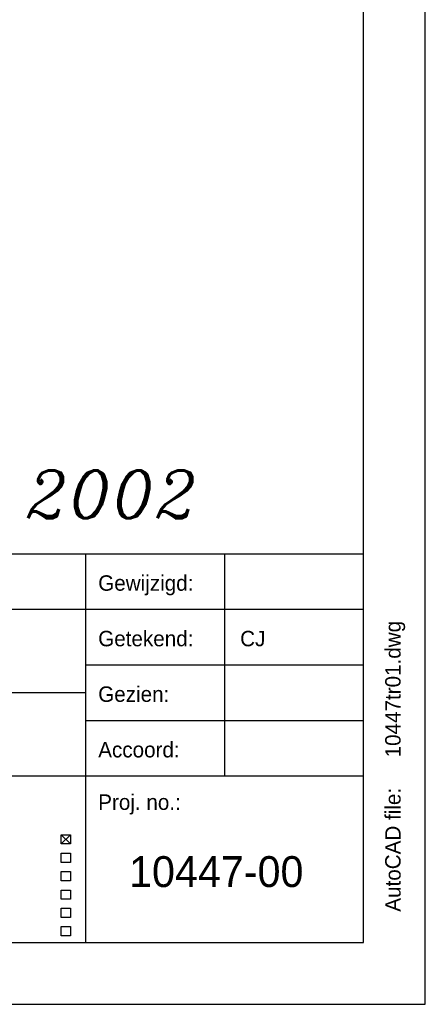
# Model space of a CAD drawing. Extents: x -940 to 22840, y -452 to 16368.
# Tile 34 of 50: x 21526 to 22840, y -452 to 2738. Entities that reach past the tile are written whole.
import ezdxf

# ---------------------------------------------------------------- set-up
doc = ezdxf.new("R2010")
doc.units = 0
doc.header["$LTSCALE"] = 20
doc.layers.get('0').update_dxf_attribs({"linetype": 'CONTINUOUS'})
for name, color, linetype in [('00KAD025', 2, 'CONTINUOUS'), ('00KAD070', 5, 'CONTINUOUS'), ('BL$2----', 7, 'CONTINUOUS'), ('BL$4----', 7, 'CONTINUOUS'), ('WL561---', 4, 'CONTINUOUS')]:
    doc.layers.add(name, color=color, linetype=linetype)
doc.styles.add('BURO-025', font='BUROFONT.shx', dxfattribs={"height": 50})
doc.styles.add('BURO-035', font='BUROFONT.shx', dxfattribs={"height": 70})
doc.styles.add('BURO-050', font='BUROFONT.shx', dxfattribs={"height": 100})
doc.styles.add('ITALICC', font='italicc', dxfattribs={"width": 10, "height": 10})

# ---------------------------------------------------------------- blocks, each defined once
blk = doc.blocks.new('A0-HOR')
at = {"layer": '00KAD025', "linetype": 'CONTINUOUS'}
for p, q in [((1189, 0), (1189, 841)), ((0, 0), (1189, 0))]:
    blk.add_line(p, q, dxfattribs=at)
at = {"layer": '00KAD070', "linetype": 'CONTINUOUS'}
for p, q in [((1179, 10), (1179, 831)), ((10, 10), (1179, 10))]:
    blk.add_line(p, q, dxfattribs=at)
blk = doc.blocks.new('KUIJPERSKLEUR')
at = {"color": 1}
for p, q in [((-185, 73), (-10, 73)), ((-55, 10), (-55, 73)), ((-32.5, 37), (-32.5, 73)), ((-185, 64), (-10, 64)), ((-55, 55), (-10, 55)), ((-185, 50.5), (-55, 50.5)), ((-55, 46), (-10, 46)), ((-185, 37), (-10, 37)), ((-59, 27.48), (-57.5, 25.98)), ((-59, 25.98), (-57.5, 27.48)), ((-59, 27.48), (-57.5, 27.48)), ((-59, 25.98), (-59, 27.48)), ((-57.5, 27.48), (-57.5, 25.98)), ((-57.5, 25.98), (-59, 25.98)), ((-59, 22.98), (-59, 24.48)), ((-59, 24.48), (-57.5, 24.48)), ((-57.5, 24.48), (-57.5, 22.98)), ((-57.5, 22.98), (-59, 22.98)), ((-59, 20.01), (-59, 21.51)), ((-59, 21.51), (-57.5, 21.51)), ((-57.5, 21.51), (-57.5, 20.01)), ((-57.5, 20.01), (-59, 20.01)), ((-59, 17.01), (-59, 18.51)), ((-59, 18.51), (-57.5, 18.51)), ((-57.5, 18.51), (-57.5, 17.01)), ((-57.5, 17.01), (-59, 17.01)), ((-59, 15.55), (-57.5, 15.55)), ((-59, 14.05), (-59, 15.55)), ((-57.5, 15.55), (-57.5, 14.05)), ((-57.5, 14.05), (-59, 14.05)), ((-59, 11.08), (-59, 12.58)), ((-59, 12.58), (-57.5, 12.58)), ((-57.5, 12.58), (-57.5, 11.08)), ((-57.5, 11.08), (-59, 11.08))]:
    blk.add_line(p, q, dxfattribs=at)
at = {"color": 1, "style": 'BURO-025'}
for s, p in [('Gewijzigd:', (-53, 67)), ('Getekend:', (-53, 58)), ('Gezien:', (-53, 49)), ('Accoord:', (-53, 40)), ('Proj. no.:', (-53, 31.5))]:
    blk.add_text(s, height=2.5, dxfattribs=at).set_placement(p)
blk.add_text('AutoCAD file:', height=2.5, rotation=90, dxfattribs=at).set_placement((-4, 15))
at = {"color": 150, "style": 'BURO-025'}
for tag, p in [('1:...', (-167, 67)), ('TKBLAD', (-137.1, 67)), ('TKDATCREAT', (-81, 67)), ('TKDATA', (-30, 67)), ('TKINIT', (-30, 58)), ('PRPRLEID', (-30, 49)), ('PRGRLEID', (-30, 40))]:
    blk.add_attdef(tag, p, '', height=2.5, dxfattribs=at)
at = {"color": 3, "style": 'BURO-035'}
for tag, p in [('PROMSCHR', (-177, 55)), ('TK1OMSCHR', (-177, 42))]:
    blk.add_attdef(tag, p, '', height=3.5, dxfattribs=at)
at = {"color": 1, "style": 'BURO-025'}
blk.add_attdef('TKFILE', (-4, 40), '', height=2.5, rotation=90, dxfattribs=at)
blk.add_attdef('PRNAAM', (-30, 31.5), '', height=2.5, dxfattribs=at)
at = {"color": 4, "style": 'BURO-050'}
blk.add_attdef('TKTEKNR', (-48, 19), '', height=5, dxfattribs=at)

msp = doc.modelspace()

# ---------------------------------------------------------------- block references
at = {"layer": 'BL$2----', "color": 8, "xscale": 20, "yscale": 20, "zscale": 20}
msp.add_blockref('A0-HOR', (-939.6, -452.2), dxfattribs=at)
at = {"layer": 'BL$4----'}
ref = msp.add_blockref('KUIJPERSKLEUR', (22840.4, -452.2), dxfattribs=dict(at, xscale=20, yscale=20, zscale=20))
ref.add_attrib('TKINIT', 'CJ', (22240.4, 707.8), dxfattribs={"layer": '0', "color": 150, "height": 50, "style": 'BURO-025'})
ref.add_attrib('TKFILE', '10447tr01.dwg', (22760.4, 347.8), dxfattribs={"layer": '0', "color": 1, "height": 50, "rotation": 90, "style": 'BURO-025'})
ref.add_attrib('TKTEKNR', '10447-00', (21880.4, -72.2), dxfattribs={"layer": '0', "color": 4, "height": 100, "style": 'BURO-050'})

# ---------------------------------------------------------------- texts
at = {"layer": 'WL561---', "color": 5, "linetype": 'CONTINUOUS', "style": 'ITALICC'}
msp.add_text('REVISIE DECEMBER 2002', height=155.232, dxfattribs=at).set_placement((19157.9, 1122.5))

doc.saveas('drawing.dxf')
